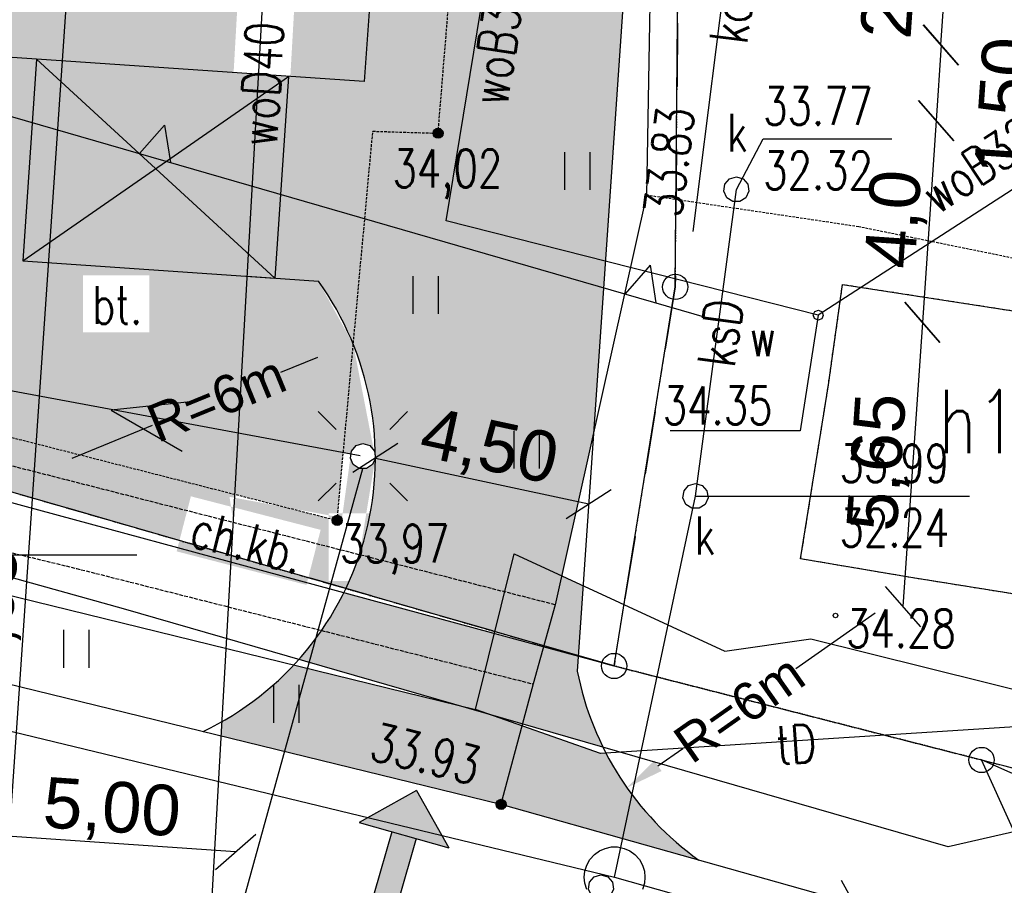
# Model space of a CAD drawing. Header units: millimetres. Extents: x 1427 to 82594, y 2364 to 16149.
# Tile 38 of 58: x 25422 to 25811, y 13238 to 13580. Entities that reach past the tile are written whole.
import ezdxf
from ezdxf.enums import TextEntityAlignment as Align

# ---------------------------------------------------------------- set-up
doc = ezdxf.new("R2010")
doc.units = ezdxf.units.MM
for name, pattern in [('2', [1, 0.5, -0.5]), ('423', [2, 1.5, -0.5]), ('424', [1.5, 1, -0.5]), ('901', [0])]:
    doc.linetypes.add(name, pattern=pattern)
for name, color, linetype in [('202-punkt_graniczny', 7, 'Continuous'), ('218-kontur_uzytku_gruntowego', 7, 'Continuous'), ('219-dzialka_ewidencyjna', 7, 'Continuous'), ('312-budynek_ewidencyjny', 7, 'Continuous'), ('312-oznaczenie_budynku_ewidency', 7, 'Continuous'), ('chodnik', 7, 'Continuous'), ('chodnik-Atr17', 7, 'Continuous'), ('inne', 7, 'Continuous'), ('komora_podziemna', 7, 'Continuous'), ('kraweznik', 7, 'Continuous'), ('latarnia', 7, 'Continuous'), ('obszar_utwardzony', 7, 'Continuous'), ('obszar_utwardzony-Atr17', 7, 'Continuous'), ('ogrodzenie_trwale', 7, 'Continuous'), ('opisy', 7, 'Continuous'), ('pikieta_sztuczna', 7, 'Continuous'), ('pikieta_sztuczna-Atr2', 7, 'Continuous'), ('przewod_elektroenergetyczny_nis', 7, 'Continuous'), ('przewod_elektroenergetyczny_pod', 7, 'Continuous'), ('przewod_kanalizacyjny', 7, 'Continuous'), ('przewod_kanalizacyjny-Atr1', 7, 'Continuous'), ('przewod_telekomunikacyjny_podzi', 7, 'Continuous'), ('przewod_wodociagowy', 7, 'Continuous'), ('przewod_wodociagowy-Atr1', 7, 'Continuous'), ('rzedna-Atr2', 7, 'Continuous'), ('rzedna-Atr3', 7, 'Continuous'), ('trawnik', 7, 'Continuous'), ('wlaz_do_komory_lub_kanalu_-_okr', 7, 'Continuous'), ('zasuwa_lub_zawor-Atr17', 7, 'Continuous')]:
    doc.layers.add(name, color=color, linetype=linetype)
doc.styles.get("Standard").update_dxf_attribs({"font": 'arial.ttf'})
doc.styles.add('STYL_ARIAL', font='simplex', dxfattribs={"width": 0.75, "oblique": 0.1})
doc.dimstyles.new('ISO-25', dxfattribs={"dimtxt": 2.5, "dimasz": 2.5, "dimexe": 1.25, "dimexo": 0.625, "dimtad": 1, "dimtxsty": 'Standard', "dimcen": 2.5, "dimadec": 0, "dimazin": 0, "dimtfac": 1, "dimtmove": 0, "dimatfit": 3, "dimfxl": 1, "dimarcsym": 0})

# ---------------------------------------------------------------- blocks, each defined once
blk = doc.blocks.new('202')
at = {"color": 0}
blk.add_circle((0, 0), 0.25, dxfattribs=at)
blk = doc.blocks.new('US22')
at = {"color": 7}
blk.add_polyline3d([(0, 0.25, 0), (0.1352, 0.2103, 0), (0.2274, 0.1039, 0), (0.2475, -0.0356, 0), (0.1889, -0.1637, 0), (0.0704, -0.2399, 0), (-0.0704, -0.2399, 0), (-0.1889, -0.1637, 0), (-0.2475, -0.0356, 0), (-0.2274, 0.1039, 0), (-0.1352, 0.2103, 0), (0, 0.25, 0)], dxfattribs=at)
blk = doc.blocks.new('SM01')
at = {"color": 7}
for points in [[(-0.53, 0.531, 0), (-0.883, 0.884, 0)], [(0.531, 0.531, 0), (0.884, 0.884, 0)], [(0, 0.25, 0), (0.1352, 0.2103, 0), (0.2274, 0.1039, 0), (0.2475, -0.0356, 0), (0.1889, -0.1637, 0), (0.0704, -0.2399, 0), (-0.0704, -0.2399, 0), (-0.1889, -0.1637, 0), (-0.2475, -0.0356, 0), (-0.2274, 0.1039, 0), (-0.1352, 0.2103, 0), (0, 0.25, 0)], [(-0.53, -0.53, 0), (-0.883, -0.883, 0)], [(0.531, -0.53, 0), (0.884, -0.883, 0)]]:
    blk.add_polyline3d(points, dxfattribs=at)
blk = doc.blocks.new('PW01')
at = {"color": 7}
blk.add_polyline3d([(0.045, 0, 0), (0.0318, -0.0318, 0), (0, -0.045, 0), (-0.0318, -0.0318, 0), (-0.045, 0, 0), (-0.0318, 0.0318, 0), (0, 0.045, 0), (0.0318, 0.0318, 0), (0.045, 0, 0)], dxfattribs=at)
blk = doc.blocks.new('801')
at = {"color": 0}
for radius in [0.1, 0.09, 0.08, 0.07, 0.06, 0.05, 0.04, 0.03, 0.02, 0.01]:
    blk.add_circle((0, 0), radius, dxfattribs=at)
blk = doc.blocks.new('TU04')
at = {"color": 7}
for points in [[(0, 0, 0), (0, 0.75, 0)], [(0.5, 0, 0), (0.5, 0.75, 0)]]:
    blk.add_polyline3d(points, dxfattribs=at)
blk = doc.blocks.new('_Oblique')
at = {"color": 0, "linetype": 'ByBlock', "lineweight": -2}
blk.add_line((-0.5, -0.5), (0.5, 0.5), dxfattribs=at)
blk = doc.blocks.new('*D31')
at = {"color": 0, "lineweight": -2, "transparency": 16777216}
blk.add_line((25507.19, 13251.14), (25407.43, 13257.95), dxfattribs=at)
at = {"layer": 'Defpoints', "color": 0, "transparency": 16777216}
for p in [(25422.94, 13484.98), (25522.7, 13478.17), (25407.43, 13257.95)]:
    blk.add_point(p, dxfattribs=at)
at = {"color": 0, "lineweight": -2, "transparency": 16777216, "xscale": 15, "yscale": 15, "zscale": 15}
for p, rotation in [((25407.43, 13257.95), 176.0915591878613), ((25507.19, 13251.14), 356.0915591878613)]:
    blk.add_blockref('_Oblique', p, dxfattribs=dict(at, rotation=rotation))
at = {"color": 0, "transparency": 16777216, "insert": (25458.17, 13267.16), "char_height": 20, "attachment_point": 5, "rotation": 356.0916}
blk.add_mtext('5,00', dxfattribs=at)
blk = doc.blocks.new('*D43')
at = {"color": 0, "lineweight": -2, "transparency": 16777216}
blk.add_line((25501.29, 13164.75), (25350.04, 13175.09), dxfattribs=at)
at = {"layer": 'Defpoints', "color": 0, "transparency": 16777216}
for p in [(25381.82, 13640.14), (25533.06, 13629.81), (25350.04, 13175.09)]:
    blk.add_point(p, dxfattribs=at)
at = {"color": 0, "lineweight": -2, "transparency": 16777216, "xscale": 15, "yscale": 15, "zscale": 15}
for p, rotation in [((25350.04, 13175.09), 176.0915266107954), ((25501.29, 13164.75), 356.0915266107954)]:
    blk.add_blockref('_Oblique', p, dxfattribs=dict(at, rotation=rotation))
at = {"color": 0, "transparency": 16777216, "insert": (25426.53, 13182.53), "char_height": 20, "attachment_point": 5, "rotation": 356.0915}
blk.add_mtext('7,17', dxfattribs=at)
blk = doc.blocks.new('*D44')
at = {"color": 0, "lineweight": -2, "transparency": 16777216}
for p, q in [((25539.63, 13446.77), (25524.93, 13440.75)), ((25442.47, 13406.95), (25474.28, 13419.99))]:
    blk.add_line(p, q, dxfattribs=at)
at = {"color": 0, "transparency": 16777216}
blk.add_solid([(25538.68, 13449.08), (25540.57, 13444.46), (25553.51, 13452.46)], dxfattribs=at)
at = {"layer": 'Defpoints', "color": 0, "transparency": 16777216}
for p in [(25553.51, 13452.46), (25442.47, 13406.95)]:
    blk.add_point(p, dxfattribs=at)
at = {"color": 0, "transparency": 16777216, "insert": (25499.61, 13430.37), "char_height": 15, "attachment_point": 5, "rotation": 22.2834}
blk.add_mtext('R=6m', dxfattribs=at)
blk = doc.blocks.new('*D45')
at = {"color": 0, "lineweight": -2, "transparency": 16777216}
for p, q in [((25760.18, 13345.53), (25728.86, 13323.52)), ((25674.28, 13285.15), (25684.08, 13292.04))]:
    blk.add_line(p, q, dxfattribs=at)
at = {"color": 0, "transparency": 16777216}
blk.add_solid([(25672.84, 13287.2), (25675.72, 13283.11), (25662.01, 13276.53)], dxfattribs=at)
at = {"layer": 'Defpoints', "color": 0, "transparency": 16777216}
for p in [(25760.18, 13345.53), (25662.01, 13276.53)]:
    blk.add_point(p, dxfattribs=at)
at = {"color": 0, "transparency": 16777216, "insert": (25706.47, 13307.78), "char_height": 15, "attachment_point": 5, "rotation": 35.104}
blk.add_mtext('R=6m', dxfattribs=at)
blk = doc.blocks.new('*D46')
at = {"color": 0, "lineweight": -2, "transparency": 16777216}
blk.add_line((25562.47, 13406.95), (25646.91, 13388.8), dxfattribs=at)
at = {"layer": 'Defpoints', "color": 0, "transparency": 16777216}
for p in [(25562.47, 13406.95), (25646.91, 13388.8), (25646.91, 13388.8)]:
    blk.add_point(p, dxfattribs=at)
at = {"color": 0, "lineweight": -2, "transparency": 16777216, "xscale": 15, "yscale": 15, "zscale": 15}
for p, rotation in [((25562.47, 13406.95), 167.8661323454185), ((25646.91, 13388.8), 347.8661323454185)]:
    blk.add_blockref('_Oblique', p, dxfattribs=dict(at, rotation=rotation))
at = {"color": 0, "transparency": 16777216, "insert": (25607.34, 13410.24), "char_height": 20, "attachment_point": 5, "rotation": 347.8661}
blk.add_mtext('4,50', dxfattribs=at)
blk = doc.blocks.new('*D65')
at = {"color": 0, "lineweight": -2, "transparency": 16777216}
blk.add_line((25788.97, 13612.25), (25786.11, 13570.42), dxfattribs=at)
at = {"layer": 'Defpoints', "color": 0, "transparency": 16777216}
for p in [(25533.06, 13629.74), (25530.2, 13587.91), (25786.11, 13570.42)]:
    blk.add_point(p, dxfattribs=at)
at = {"color": 0, "lineweight": -2, "transparency": 16777216, "xscale": 15, "yscale": 15, "zscale": 15}
for p, rotation in [((25788.97, 13612.25), 86.09088705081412), ((25786.11, 13570.42), 266.0908870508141)]:
    blk.add_blockref('_Oblique', p, dxfattribs=dict(at, rotation=rotation))
at = {"color": 0, "transparency": 16777216, "insert": (25767.94, 13600.06), "char_height": 20, "attachment_point": 5, "rotation": 86.0909}
blk.add_mtext('2,10', dxfattribs=at)
blk = doc.blocks.new('*D66')
at = {"color": 0, "lineweight": -2, "transparency": 16777216}
blk.add_line((25786.41, 13570.41), (25784.36, 13540.48), dxfattribs=at)
at = {"layer": 'Defpoints', "color": 0, "transparency": 16777216}
for p in [(25530.2, 13587.91), (25528.16, 13557.98), (25784.36, 13540.48)]:
    blk.add_point(p, dxfattribs=at)
at = {"color": 0, "lineweight": -2, "transparency": 16777216, "xscale": 15, "yscale": 15, "zscale": 15}
for p, rotation in [((25786.41, 13570.41), 86.09155918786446), ((25784.36, 13540.48), 266.0915591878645)]:
    blk.add_blockref('_Oblique', p, dxfattribs=dict(at, rotation=rotation))
at = {"color": 0, "transparency": 16777216, "insert": (25812.97, 13546.16), "char_height": 20, "attachment_point": 5, "rotation": 86.0916}
blk.add_mtext('1,50', dxfattribs=at)
blk = doc.blocks.new('*D67')
at = {"color": 0, "lineweight": -2, "transparency": 16777216}
blk.add_line((25784.36, 13540.48), (25778.91, 13460.66), dxfattribs=at)
at = {"layer": 'Defpoints', "color": 0, "transparency": 16777216}
for p in [(25528.16, 13557.98), (25522.7, 13478.17), (25778.91, 13460.66)]:
    blk.add_point(p, dxfattribs=at)
at = {"color": 0, "lineweight": -2, "transparency": 16777216, "xscale": 15, "yscale": 15, "zscale": 15}
for p, rotation in [((25784.36, 13540.48), 86.09194854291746), ((25778.91, 13460.66), 266.0919485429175)]:
    blk.add_blockref('_Oblique', p, dxfattribs=dict(at, rotation=rotation))
at = {"color": 0, "transparency": 16777216, "insert": (25769.02, 13501.43), "char_height": 20, "attachment_point": 5, "rotation": 86.0919}
blk.add_mtext('4,0', dxfattribs=at)
blk = doc.blocks.new('*D68')
at = {"color": 0, "lineweight": -2, "transparency": 16777216}
blk.add_line((25778.91, 13460.66), (25771.23, 13348.17), dxfattribs=at)
at = {"layer": 'Defpoints', "color": 0, "transparency": 16777216}
for p in [(25522.7, 13478.17), (25515.02, 13365.67), (25771.23, 13348.17)]:
    blk.add_point(p, dxfattribs=at)
at = {"color": 0, "lineweight": -2, "transparency": 16777216, "xscale": 15, "yscale": 15, "zscale": 15}
for p, rotation in [((25778.91, 13460.66), 86.09194854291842), ((25771.23, 13348.17), 266.0919485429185)]:
    blk.add_blockref('_Oblique', p, dxfattribs=dict(at, rotation=rotation))
at = {"color": 0, "transparency": 16777216, "insert": (25762.45, 13405.28), "char_height": 20, "attachment_point": 5, "rotation": 86.0919}
blk.add_mtext('5,65', dxfattribs=at)
blk = doc.blocks.new('*D72')
at = {"color": 0, "lineweight": -2, "transparency": 16777216}
blk.add_line((25718.48, 13111.32), (25752.06, 13230.51), dxfattribs=at)
at = {"layer": 'Defpoints', "color": 0, "transparency": 16777216}
for p in [(25752.06, 13230.51), (25752.06, 13230.51), (25718.48, 13111.32)]:
    blk.add_point(p, dxfattribs=at)
at = {"color": 0, "lineweight": -2, "transparency": 16777216, "xscale": 15, "yscale": 15, "zscale": 15}
for p, rotation in [((25752.06, 13230.51), 74.26673900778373), ((25718.48, 13111.32), 254.2667390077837)]:
    blk.add_blockref('_Oblique', p, dxfattribs=dict(at, rotation=rotation))
at = {"color": 0, "transparency": 16777216, "insert": (25748.69, 13167.79), "char_height": 20, "attachment_point": 5, "rotation": 74.2667}
blk.add_mtext('6,0', dxfattribs=at)
blk = doc.blocks.new('*D104')
at = {"color": 0, "lineweight": -2, "transparency": 16777216}
blk.add_line((25402.57, 13036.15), (25443.55, 13635.92), dxfattribs=at)
at = {"layer": 'Defpoints', "color": 0, "transparency": 16777216}
for p in [(25443.55, 13635.92), (25443.55, 13635.92), (25402.57, 13036.15)]:
    blk.add_point(p, dxfattribs=at)
at = {"color": 0, "lineweight": -2, "transparency": 16777216, "xscale": 15, "yscale": 15, "zscale": 15}
for p, rotation in [((25443.55, 13635.92), 86.09151668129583), ((25402.57, 13036.15), 266.0915166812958)]:
    blk.add_blockref('_Oblique', p, dxfattribs=dict(at, rotation=rotation))
at = {"color": 0, "transparency": 16777216, "insert": (25410.45, 13336.9), "char_height": 20, "attachment_point": 5, "rotation": 86.0915}
blk.add_mtext('30,05', dxfattribs=at)

msp = doc.modelspace()

# ---------------------------------------------------------------- hatches: boundary and pattern name
at = {"transparency": 33554585}
h = msp.add_hatch(color=1, dxfattribs=at)
h.set_gradient(color1=(199, 200, 202), color2=(199, 200, 202))
h.paths.add_polyline_path([(24992.205, 13594.598), (25009.869, 13593.391), (25016.381, 13611.873), (25016.563, 13611.285), (25016.944, 13622.978), (24994.25, 13624.529), (24996.926, 13663.691), (24978.782, 13668.879), (24943.32, 13671.302), (24934.133, 13536.838), (24987.28, 13522.504)])
h.paths.add_polyline_path([(24950.872, 13618.169), (24970.164, 13635.67), (24987.665, 13616.377)], flags=16)
h.paths.add_polyline_path([(25145.694, 13614.182), (25016.944, 13622.978), (25016.563, 13611.285), (25022.367, 13592.537), (25137.725, 13584.656)])
h.paths.add_polyline_path([(25239.954, 13593.641), (25176.022, 13612.11), (25145.694, 13614.182), (25137.725, 13584.656), (25230.224, 13578.336)])
edge = h.paths.add_edge_path(flags=0)
edge.add_arc((25152.687, 13610.693), 0.2, 0, 360)
edge = h.paths.add_edge_path(flags=0)
edge.add_arc((25152.687, 13610.693), 0.6, 0, 360)
edge = h.paths.add_edge_path(flags=0)
edge.add_arc((25152.687, 13610.693), 1, 0, 360)
edge = h.paths.add_edge_path(flags=16)
edge.add_arc((25152.687, 13610.693), 1.4, 0, 360)
edge = h.paths.add_edge_path(flags=16)
edge.add_arc((25152.687, 13610.693), 1.8, 0, 360)
h.paths.add_polyline_path([(25248.545, 13607.155), (25191.53, 13611.05), (25193.177, 13607.154), (25239.954, 13593.641)])
h.paths.add_polyline_path([(25239.954, 13593.641), (25230.224, 13578.336), (25305.077, 13573.222), (25297.325, 13459.767), (25307.472, 13454.132), (25350.519, 13446.121), (25358.263, 13559.465)])
h.paths.add_polyline_path([(25378.954, 13598.245), (25378.954, 13598.245), (25289.164, 13604.38), (25248.545, 13607.155), (25239.954, 13593.641), (25277.059, 13582.922), (25283.12, 13581.172), (25289.248, 13579.401), (25358.263, 13559.465), (25358.951, 13569.542), (25516.318, 13558.79), (25518.018, 13588.744)])
h.paths.add_polyline_path([(25583.64, 13929.858), (25553.949, 13935.484), (25533.065, 13629.807), (25530.202, 13587.912), (25518.018, 13588.744), (25516.318, 13558.79), (25558.093, 13555.936)])
h.paths.add_polyline_path([(25585.669, 13959.566), (25581.218, 13975.19), (25574.55, 13974.342), (25555.55, 13959.483), (25555.18, 13954.053), (25555.218, 13954.05), (25553.982, 13935.962), (25553.949, 13935.484), (25583.64, 13929.858)])
h.paths.add_polyline_path([(25589.514, 14015.84), (25569.238, 14017.236), (25577.91, 13986.799), (25578.933, 13987.911), (25583.277, 13990.261), (25587.818, 13991.018)])
h.paths.add_polyline_path([(25569.238, 14017.236), (25511.762, 14021.195), (25493.446, 13992.385), (25557.494, 13987.974), (25557.023, 13981.073), (25566.747, 13981.073), (25573.582, 13979.476), (25573.605, 13979.755), (25575.589, 13984.277), (25577.91, 13986.799)])
h.paths.add_polyline_path([(25511.762, 14021.195), (25451.871, 14025.319), (25456.43, 14093.471), (25426.784, 14097.697), (25417.544, 13963.532), (25444.158, 13961.699), (25447.474, 13961.471), (25449.81, 13995.39), (25493.446, 13992.385)])
h.paths.add_polyline_path([(25458.679, 14016.082), (25439.091, 13998.911), (25421.921, 14018.498)], flags=16)
h.paths.add_polyline_path([(25457.333, 14104.637), (25356.687, 14116.333), (25335.787, 14120.473), (25337.457, 14115.301), (25457.367, 14105.13)])
h.paths.add_polyline_path([(25449.408, 14124.902), (25357.301, 14137.399), (25356.687, 14116.333), (25457.333, 14104.637), (25457.363, 14105.071)])
h.paths.add_polyline_path([(25543.19, 14112.178), (25449.408, 14124.902), (25457.329, 14105.156), (25457.367, 14105.13), (25541.403, 14099.012)])
h.paths.add_polyline_path([(25236.485, 14123.516), (25251.674, 14121.456), (25232.223, 14154.369), (25036.778, 14180.887), (25035.976, 14154.2), (25061.571, 14148.4), (25206.691, 14127.559), (25205.881, 14115.699), (25235.492, 14108.988)])
edge = h.paths.add_edge_path()
edge.add_arc((25229.827, 14090.293), 2, 175.49826, 265.26124, ccw=False)
edge.add_line((25227.833, 14090.449), (25204.282, 14092.304))
edge.add_line((25204.282, 14092.304), (25201.012, 14044.427))
edge.add_line((25201.012, 14044.427), (25229.468, 14052.009))
edge.add_line((25229.468, 14052.009), (25226.667, 14052.173))
edge.add_line((25226.667, 14052.173), (25229.662, 14088.299))
h.paths.add_polyline_path([(25231.591, 14051.884), (25229.468, 14052.009), (25201.012, 14044.427), (25199.334, 14019.863), (25229.264, 14017.818)])
h.paths.add_polyline_path([(25357.301, 14137.399), (25232.223, 14154.369), (25251.674, 14121.456), (25456.577, 14093.655), (25457.333, 14104.637), (25356.687, 14116.333)])
edge = h.paths.add_edge_path(flags=0)
edge.add_arc((25335.787, 14120.473), 0.2, 0, 360)
edge = h.paths.add_edge_path(flags=0)
edge.add_arc((25335.787, 14120.473), 0.6, 0, 360)
edge = h.paths.add_edge_path(flags=0)
edge.add_arc((25335.787, 14120.473), 1, 0, 360)
edge = h.paths.add_edge_path(flags=16)
edge.add_arc((25335.787, 14120.473), 1.4, 0, 360)
edge = h.paths.add_edge_path(flags=16)
edge.add_arc((25335.787, 14120.473), 1.8, 0, 360)
h.paths.add_polyline_path([(25036.778, 14180.887), (24951.629, 14192.44), (24950.997, 14176.767), (24985.347, 14165.673), (25035.976, 14154.2)])
h.paths.add_polyline_path([(24939.233, 14165.969), (24950.496, 14164.352), (24950.997, 14176.767), (24907.975, 14190.662), (24905.286, 14170.844), (24909.455, 14170.246), (24907.366, 14139.669), (24909.247, 14115.533), (24935.645, 14113.454)])
h.paths.add_polyline_path([(24935.645, 14113.454), (24909.247, 14115.533), (24905.729, 14115.716), (24903.989, 14090.25), (24933.925, 14088.282)])
h.paths.add_polyline_path([(24856.547, 14207.273), (24856.947, 14211.273), (24855.284, 14211.395), (24850.843, 14178.663), (24904.932, 14170.895), (24903.273, 14192.181)])
h.paths.add_polyline_path([(24889.686, 14241.819), (24860.831, 14245.734), (24856.991, 14211.659), (24885.275, 14209.307)])
h.paths.add_polyline_path([(24933.694, 14084.9), (24915.851, 14069.258), (24903.517, 14083.329), (24900.575, 14040.275), (24930.505, 14038.23)])
h.paths.add_polyline_path([(24950.997, 14176.767), (24950.496, 14164.352), (25035.913, 14152.085), (25035.976, 14154.2), (24985.347, 14165.673)])
h.paths.add_polyline_path([(24951.629, 14192.44), (24909, 14198.223), (24907.975, 14190.662), (24950.997, 14176.767)])
h.paths.add_polyline_path([(24974.185, 13521.169), (25028.649, 13521.169), (25028.649, 13547.955), (24974.185, 13547.955)])
h.paths.add_polyline_path([(25146.849, 13567.617), (25152.712, 13589.339), (25130.989, 13595.202), (25125.126, 13573.479)])
h.paths.add_polyline_path([(25157.563, 13599.951), (25210.956, 13599.951), (25210.956, 13626.737), (25157.563, 13626.737)])
h.paths.add_polyline_path([(25340.503, 13438.267), (25391.211, 13424.668), (25397.039, 13446.4), (25346.331, 13459.999)])
h.paths.add_polyline_path([(25280.955, 13453.333), (25331.663, 13439.734), (25337.491, 13461.466), (25286.783, 13475.065)])
h.paths.add_polyline_path([(25331.684, 13538.405), (25426.922, 13538.405), (25426.922, 13584.12), (25331.684, 13584.12)])
h.paths.add_polyline_path([(25547.737, 13727.565), (25573.987, 13727.565), (25573.987, 13750.065), (25547.737, 13750.065)], flags=16)
h.paths.add_polyline_path([(25527.014, 13526.021), (25530.354, 13584.855), (25507.89, 13586.13), (25504.55, 13527.296)])
h.paths.add_polyline_path([(25513.537, 13983.317), (25565.501, 13983.317), (25565.501, 14005.817), (25513.537, 14005.817)], flags=17)
h.paths.add_polyline_path([(25434.553, 14022.422), (25460.705, 14020.15), (25462.652, 14042.566), (25436.501, 14044.838)], flags=16)
h.paths.add_polyline_path([(25441.621, 13956.543), (25494.233, 13963.24), (25491.392, 13985.56), (25438.78, 13978.863)])
h.paths.add_polyline_path([(25195.744, 14193.221), (25225.724, 14142.489), (25245.095, 14153.936), (25215.114, 14204.668)])
h.paths.add_polyline_path([(25101.327, 14126.51), (25158.798, 14113.485), (25163.771, 14135.429), (25106.3, 14148.453)], flags=17)
h.paths.add_polyline_path([(25168.399, 14068.007), (25222.327, 14068.007), (25222.327, 14094.793), (25168.399, 14094.793)])
h.paths.add_polyline_path([(25221.754, 14051.767), (25269.907, 14064.549), (25264.134, 14086.296), (25215.981, 14073.513)])
h.paths.add_polyline_path([(25217.637, 14021.717), (25270.137, 14021.717), (25270.137, 14044.217), (25217.637, 14044.217)])
h.paths.add_polyline_path([(25291.881, 14120.561), (25344.202, 14120.561), (25343.114, 14139.324), (25291.881, 14147.347)], flags=16)
h.paths.add_polyline_path([(25255.783, 14119.961), (25281.134, 14077.072), (25300.504, 14088.521), (25275.152, 14131.41)])
h.paths.add_polyline_path([(24854.061, 14165.205), (24892.99, 14165.205), (24892.99, 14195.205), (24854.061, 14195.205)])
h.paths.add_polyline_path([(24840.353, 14212.929), (24883.567, 14212.929), (24883.567, 14239.715), (24840.353, 14239.715)])
h.paths.add_polyline_path([(24903.915, 14067.726), (24930.067, 14065.454), (24932.014, 14087.87), (24905.863, 14090.142)])
h = msp.add_hatch(color=1, dxfattribs=at)
h.set_gradient(color1=(248, 246, 176), color2=(248, 246, 176))
h.paths.add_polyline_path([(25684.881, 13944.612), (25587.564, 13951.261), (25585.669, 13959.566), (25558.093, 13555.936), (25528.158, 13557.981), (25522.705, 13478.167), (25539.908, 13476.992, -0.2415328), (25556.194, 13368.664), (25613.626, 13353.992), (25617.347, 13369.073), (25636.146, 13360.372), (25648.86, 13417.389)])
h.paths.add_polyline_path([(25587.487, 13535.493, -1), (25587.087, 13535.493, -1)], flags=0)
h.paths.add_polyline_path([(25587.887, 13535.493, -1), (25586.687, 13535.493, -1)], flags=0)
h.paths.add_polyline_path([(25588.287, 13535.493, -1), (25586.287, 13535.493, -1)], flags=0)
h.paths.add_polyline_path([(25588.687, 13535.493, -1), (25585.887, 13535.493, -1)], flags=0)
h.paths.add_polyline_path([(25589.087, 13535.493, -1), (25585.487, 13535.493, -1)], flags=16)
h.paths.add_polyline_path([(25675.287, 13828.087, -1), (25676.687, 13828.087, -1)], flags=16)
h.paths.add_polyline_path([(25653.694, 13290.211), (25651.547, 13290.073), (25620.425, 13301.034), (25612.584, 13271.877, -0.4391826), (25614.132, 13269.371), (25660.387, 13256.34), (25664.067, 13273.685, -0.0407172)])
h.paths.add_polyline_path([(25620.425, 13301.034), (25608.925, 13305.085), (25592.205, 13309.911), (25530.225, 13325.11, -0.075959), (25501.779, 13302.637), (25501.458, 13296.972), (25610.265, 13270.393, -0.3988991), (25612.584, 13271.877)])
h.paths.add_polyline_path([(25541.182, 13338.724, -0.0304506), (25532.163, 13327.239), (25592.205, 13309.911), (25602.147, 13307.473), (25605.823, 13322.37)])
h.paths.add_polyline_path([(25549.981, 13353.656, -0.0361564), (25541.182, 13338.724), (25605.823, 13322.37), (25609.559, 13337.513)])
h.paths.add_polyline_path([(25613.626, 13353.992), (25556.194, 13368.664, -0.0299825), (25550.798, 13355.337), (25609.755, 13338.305)])
h.paths.add_polyline_path([(25633.587, 13348.893), (25613.626, 13353.992), (25609.755, 13338.305), (25629.087, 13332.721)])
h.paths.add_polyline_path([(25636.146, 13360.372), (25617.347, 13369.073), (25613.626, 13353.992), (25633.587, 13348.893)])
h.paths.add_polyline_path([(25644.694, 13356.415), (25636.146, 13360.372), (25633.587, 13348.893), (25629.087, 13332.721), (25642.805, 13328.758)])
h.paths.add_polyline_path([(25642.386, 13322.629), (25642.788, 13328.509), (25628.958, 13332.256), (25624.867, 13317.553), (25620.608, 13301.713), (25652.536, 13292.499, -0.06653)])
h.paths.add_polyline_path([(25628.958, 13332.256), (25609.559, 13337.513), (25605.823, 13322.37), (25624.867, 13317.553)])
h.paths.add_polyline_path([(25624.867, 13317.553), (25605.823, 13322.37), (25602.147, 13307.473), (25608.925, 13305.085), (25620.608, 13301.713)])
h.paths.add_polyline_path([(25547.737, 13727.565), (25573.987, 13727.565), (25573.987, 13750.065), (25547.737, 13750.065)], flags=25)
h.paths.add_polyline_path([(25624.165, 13633.715), (25662.558, 13633.715), (25662.558, 13660.501), (25624.165, 13660.501)], flags=24)
h.paths.add_polyline_path([(25564.829, 13506.757), (25618.757, 13506.757), (25618.757, 13533.543), (25564.829, 13533.543)], flags=24)
h.paths.add_polyline_path([(25543.995, 13358.277), (25597.923, 13358.277), (25597.923, 13385.063), (25543.995, 13385.063)], flags=25)
h.paths.add_polyline_path([(25656.373, 13728.96), (25707.477, 13716.935), (25712.631, 13738.837), (25661.527, 13750.862)], flags=9)
h.paths.add_polyline_path([(25602.575, 13767.978), (25605.137, 13709.105), (25627.615, 13710.083), (25625.053, 13768.956)], flags=24)
h.paths.add_polyline_path([(25617.263, 13541.567), (25625.937, 13599.854), (25603.682, 13603.166), (25595.008, 13544.879)], flags=24)
h.paths.add_polyline_path([(25651.484, 13706.213), (25705.717, 13693.451), (25710.871, 13715.353), (25656.637, 13728.114)], flags=9)
h.paths.add_polyline_path([(25555.111, 13285.576), (25606.1, 13273.072), (25611.459, 13294.925), (25560.469, 13307.428)], flags=24)
at = {"transparency": 33554483}
h = msp.add_hatch(color=6, dxfattribs=at)
h.set_gradient(color1=(34, 186, 247), color2=(34, 186, 247))
h.paths.add_polyline_path([(25475.548, 13521.482), (25428.39, 13564.797), (25422.937, 13484.983)], flags=17)
h.paths.add_polyline_path([(25515.785, 13549.398), (25516.318, 13558.79), (25428.39, 13564.797), (25475.548, 13521.482)], flags=16)
h.paths.add_polyline_path([(25428.39, 13564.797), (25422.937, 13484.983), (25528.158, 13557.981)])
h.paths.add_polyline_path([(25527.014, 13526.021), (25530.354, 13584.855), (25507.89, 13586.13), (25504.55, 13527.296)], flags=9)
at = {"transparency": 33554585}
h = msp.add_hatch(color=1, dxfattribs=at)
h.set_gradient(color1=(88, 186, 72), color2=(88, 186, 72))
h.paths.add_polyline_path([(25428.39, 13564.797), (25358.951, 13569.542), (25350.519, 13446.121), (25508.257, 13416.763), (25511.785, 13478.913), (25422.937, 13484.983)])
h.paths.add_polyline_path([(25553.721, 13451.928), (25539.908, 13476.992), (25511.785, 13478.913), (25508.257, 13416.763), (25549.782, 13409.035)])
edge = h.paths.add_edge_path()
edge.add_line((25508.257, 13416.763), (25506.886, 13392.602))
edge.add_line((25506.886, 13392.602), (25545.389, 13382.787))
edge.add_arc((25547.327, 13382.293), 2, 84.75392, 165.69909, ccw=False)
edge.add_line((25547.51, 13384.284), (25549.782, 13409.035))
edge.add_line((25549.782, 13409.035), (25508.257, 13416.763))
h.paths.add_polyline_path([(25350.519, 13446.121), (25349.584, 13432.435), (25378.618, 13425.291), (25378.731, 13425.563), (25379.367, 13425.827), (25380.003, 13425.563), (25380.289, 13424.873), (25506.886, 13392.602), (25508.257, 13416.763)])
h.paths.add_polyline_path([(25506.251, 13381.423), (25506.886, 13392.602), (25418.147, 13415.222), (25418.147, 13403.931)])
h.paths.add_polyline_path([(25418.147, 13403.931), (25418.147, 13393.656), (25505.513, 13368.418), (25506.251, 13381.423)])
h.paths.add_polyline_path([(25380.249, 13424.883), (25380.003, 13424.291), (25379.14, 13423.932), (25376.807, 13414.493), (25418.147, 13403.931), (25418.147, 13415.222)], flags=17)
h.paths.add_polyline_path([(25376.807, 13414.493), (25374.634, 13406.226), (25418.147, 13393.656), (25418.147, 13403.931)], flags=17)
h.paths.add_polyline_path([(25556.194, 13368.664), (25562.467, 13406.955), (25561.295, 13404.393), (25558.925, 13402.869), (25556.109, 13402.869), (25553.739, 13404.393), (25552.567, 13406.955), (25549.284, 13383.325), (25504.755, 13391.613), (25506.251, 13381.423)])
edge = h.paths.add_edge_path(flags=0)
edge.add_arc((25547.327, 13382.293), 0.2, 0, 360)
edge = h.paths.add_edge_path(flags=0)
edge.add_arc((25547.327, 13382.293), 0.4, 0, 360)
edge = h.paths.add_edge_path(flags=0)
edge.add_arc((25547.327, 13382.293), 0.6, 0, 360)
edge = h.paths.add_edge_path(flags=0)
edge.add_arc((25547.327, 13382.293), 0.8, 0, 360)
edge = h.paths.add_edge_path(flags=0)
edge.add_arc((25547.327, 13382.293), 1, 0, 360)
edge = h.paths.add_edge_path(flags=0)
edge.add_arc((25547.327, 13382.293), 1.2, 0, 360)
edge = h.paths.add_edge_path(flags=0)
edge.add_arc((25547.327, 13382.293), 1.4, 0, 360)
edge = h.paths.add_edge_path(flags=0)
edge.add_arc((25547.327, 13382.293), 1.6, 0, 360)
edge = h.paths.add_edge_path(flags=0)
edge.add_arc((25547.327, 13382.293), 1.8, 0, 360)
edge = h.paths.add_edge_path(flags=16)
edge.add_arc((25547.327, 13382.293), 2, 0, 360)
h.paths.add_polyline_path([(25550.69, 13355.368), (25556.194, 13368.664), (25506.251, 13381.423), (25505.513, 13368.418)])
h.paths.add_polyline_path([(25446.715, 13456.767), (25472.965, 13456.767), (25472.965, 13479.267), (25446.715, 13479.267)], flags=16)
h.paths.add_polyline_path([(25340.503, 13438.267), (25391.211, 13424.668), (25397.039, 13446.4), (25346.331, 13459.999)])
h.paths.add_polyline_path([(25331.684, 13538.405), (25426.922, 13538.405), (25426.922, 13584.12), (25331.684, 13584.12)])
h.paths.add_polyline_path([(25367.499, 13512.323), (25393.928, 13512.323), (25393.928, 13542.323), (25367.499, 13542.323)], flags=16)
h.paths.add_polyline_path([(25483.837, 13370.027), (25535.186, 13356.757), (25540.815, 13378.541), (25489.467, 13391.811)])
h.paths.add_polyline_path([(25543.995, 13358.277), (25597.923, 13358.277), (25597.923, 13385.063), (25543.995, 13385.063)])
h = msp.add_hatch(color=6, dxfattribs=at)
h.set_gradient(color1=(34, 186, 247), color2=(34, 186, 247))
h.paths.add_polyline_path([(25422.937, 13484.983), (25528.158, 13557.981), (25428.39, 13564.797)])
h.paths.add_polyline_path([(25528.158, 13557.981), (25422.937, 13484.983), (25511.785, 13478.913), (25522.705, 13478.167)])
h = msp.add_hatch(color=1, dxfattribs=at)
h.set_gradient(color1=(88, 186, 72), color2=(88, 186, 72))
h.paths.add_polyline_path([(25553.721, 13451.928), (25549.782, 13409.035), (25552.786, 13408.476), (25552.969, 13409.745), (25554.813, 13411.873), (25557.517, 13412.667), (25560.221, 13411.873), (25561.884, 13409.954)])
msp.add_hatch(color=242).paths.add_polyline_path([(25578.793, 13275.423), (25556.042, 13262.74), (25591.477, 13252.672)])
h = msp.add_hatch(color=1, dxfattribs=at)
h.set_gradient(color1=(248, 246, 176), color2=(248, 246, 176))
h.paths.add_polyline_path([(25664.067, 13273.685), (25660.387, 13256.34), (25690.455, 13247.869, -0.0773678)])
at = {"transparency": 33554687}
h = msp.add_hatch(color=1, dxfattribs=at)
h.set_gradient(color1=(204, 0, 51), color2=(204, 0, 51))
h.paths.add_polyline_path([(25578.569, 13256.339), (25568.95, 13259.073), (25566.397, 13250.087), (25576.005, 13247.314)])
h.paths.add_polyline_path([(25575.702, 13246.248), (25576.005, 13247.314), (25566.397, 13250.087), (25565.983, 13248.631)])
h.paths.add_polyline_path([(25565.983, 13248.631), (25562.044, 13234.768), (25571.663, 13232.035), (25575.702, 13246.248)])

# ---------------------------------------------------------------- linework, layer by layer
at = {"color": 1, "linetype": '2', "lineweight": 30, "ltscale": 50}
for p, q in [((25687.747, 14229.032), (25681.147, 13474.673)), ((25656.947, 13324.673), (24925.147, 13536.073)), ((25681.147, 13474.673), (25656.947, 13324.673))]:
    msp.add_line(p, q, dxfattribs=at)
for p, q in [((25589.514, 14015.84), (25558.093, 13555.936)), ((25685.314, 13950.948), (25642.386, 13322.629)), ((25050.72, 13648.307), (25694.406, 13462.361)), ((25558.093, 13555.936), (25358.951, 13569.542)), ((25428.39, 13564.797), (25422.937, 13484.983)), ((25428.39, 13564.797), (25522.705, 13478.167)), ((25422.937, 13484.983), (25528.158, 13557.981)), ((25528.158, 13557.981), (25522.705, 13478.167)), ((25479.021, 13538.731), (25469.202, 13527.417)), ((25479.021, 13538.731), (25481.374, 13523.936)), ((25422.937, 13484.983), (25522.705, 13478.167)), ((25671.165, 13483.225), (25661.345, 13471.911)), ((25671.165, 13483.225), (25673.518, 13468.43)), ((25511.785, 13478.913), (25539.908, 13476.992))]:
    msp.add_line(p, q)
at = {"color": 1}
msp.add_line((25365.993, 12710.039), (25557.517, 13402.869), dxfattribs=at)
at = {"lineweight": 30}
for p, q in [((25568.95, 13259.073), (25562.044, 13234.768)), ((25578.569, 13256.339), (25571.663, 13232.035))]:
    msp.add_line(p, q, dxfattribs=at)
for centre, start, end in [((25442.467, 13406.955), 295.58663, 35.70732), ((25760.179, 13345.535), 191.00431, 234.47671)]:
    msp.add_arc(centre, 120, start, end)
at = {"layer": '218-kontur_uzytku_gruntowego', "color": 3, "linetype": '2'}
for points in [[(25681.147, 13474.673, 0), (25687.747, 14229.073, 0)], [(24925.147, 13536.073, 0), (25656.947, 13324.673, 0)], [(25656.947, 13324.673, 0), (25681.147, 13474.673, 0)], [(25656.947, 13324.673, 0), (25802.347, 13287.473, 0)], [(25802.347, 13287.473, 0), (25656.947, 13324.673, 0)], [(25802.347, 13287.473, 0), (26191.947, 13188.073, 0)]]:
    msp.add_polyline3d(points, dxfattribs=at)
at = {"layer": '219-dzialka_ewidencyjna', "color": 7}
for points in [[(25681.147, 13474.673, 0), (25687.747, 14229.073, 0)], [(24925.147, 13536.073, 0), (25656.947, 13324.673, 0)], [(24924.747, 13523.073, 0), (25656.947, 13324.673, 0)], [(25656.947, 13324.673, 0), (25681.147, 13474.673, 0)], [(25656.947, 13324.673, 0), (25802.347, 13287.473, 0)], [(26292.947, 13070.673, 0), (25802.347, 13287.473, 0)], [(25802.347, 13287.473, 0), (26191.947, 13188.073, 0)], [(25941.947, 12979.873, 0), (25802.347, 13287.473, 0)]]:
    msp.add_polyline3d(points, dxfattribs=at)
at = {"layer": '312-budynek_ewidencyjny', "color": 7}
for points in [[(25741.747, 13435.873, 0), (25747.347, 13475.673, 0)], [(25747.347, 13475.673, 0), (25895.947, 13452.673, 0)], [(25730.747, 13367.073, 0), (25741.747, 13435.873, 0)], [(25774.347, 13359.673, 0), (25730.747, 13367.073, 0)], [(25878.947, 13342.873, 0), (25774.347, 13359.673, 0)]]:
    msp.add_polyline3d(points, dxfattribs=at)
at = {"layer": 'chodnik', "color": 7, "linetype": '423'}
for points in [[(25633.587, 13348.893, 0), (25376.807, 13414.493, 0)], [(25368.227, 13381.653, 0), (25444.147, 13363.273, 0)], [(25444.147, 13363.273, 0), (25624.867, 13317.553, 0)]]:
    msp.add_polyline3d(points, dxfattribs=at)
at = {"layer": 'inne', "lineweight": 30}
for p, q in [((25578.793, 13275.423), (25556.042, 13262.74)), ((25578.793, 13275.423), (25591.477, 13252.672)), ((25556.042, 13262.74), (25591.477, 13252.672))]:
    msp.add_line(p, q, dxfattribs=at)
at = {"layer": 'komora_podziemna', "color": 34}
for points in [[(25646.147, 13236.273, 0), (25645.347, 13238.673, 0), (25645.147, 13241.073, 0), (25645.347, 13243.473, 0), (25646.147, 13245.873, 0), (25647.347, 13248.073, 0), (25649.147, 13250.073, 0), (25651.147, 13251.473, 0), (25653.347, 13252.473, 0), (25655.947, 13253.073, 0), (25658.347, 13253.073, 0), (25660.947, 13252.473, 0), (25663.147, 13251.473, 0), (25665.147, 13250.073, 0), (25666.947, 13248.073, 0), (25668.147, 13245.873, 0), (25668.947, 13243.473, 0), (25669.147, 13241.073, 0)], [(25669.147, 13241.073, 0), (25668.947, 13238.673, 0), (25668.147, 13236.273, 0)]]:
    msp.add_polyline3d(points, dxfattribs=at)
at = {"layer": 'kraweznik', "color": 7}
for points in [[(25669.727, 13510.973, 0), (25633.587, 13348.893, 0), (25624.867, 13317.553, 0), (25612.067, 13269.953, 0)], [(25379.427, 13425.093, 0), (25376.807, 13414.493, 0), (25368.547, 13383.073, 0), (25362.687, 13353.053, 0), (25380.447, 13326.533, 0), (25612.067, 13269.953, 0), (25897.747, 13189.473, 0)]]:
    msp.add_polyline3d(points, dxfattribs=at)
at = {"layer": 'obszar_utwardzony', "color": 7, "linetype": '424'}
for points in [[(25730.747, 13367.073, 0), (25741.747, 13435.873, 0), (25747.347, 13475.673, 0), (25895.947, 13452.673, 0), (25922.947, 13618.473, 0), (25977.147, 13609.473, 0), (25987.347, 13664.673, 0), (26123.147, 13641.073, 0), (26113.947, 13584.673, 0), (26158.347, 13577.673, 0), (26112.547, 13304.473, 0), (25878.947, 13342.873, 0), (25774.347, 13359.673, 0), (25730.747, 13367.073, 0)], [(25379.427, 13425.093, 0), (25547.327, 13382.293, 0), (25561.467, 13536.293, 0), (25587.287, 13535.493, 0), (25594.967, 13629.433, 0)], [(25753.747, 13498.473, 0), (25669.727, 13510.973, 0)], [(25864.747, 13475.873, 0), (25753.747, 13498.473, 0)]]:
    msp.add_polyline3d(points, dxfattribs=at)
at = {"layer": 'ogrodzenie_trwale', "color": 7, "linetype": '901'}
msp.add_polyline3d([(25672.247, 13654.913, 0), (25669.727, 13510.973, 0)], dxfattribs=at)
at = {"layer": 'opisy', "color": 7}
msp.add_polyline3d([(25368.147, 13368.673, 0), (25468.147, 13368.673, 0)], dxfattribs=at)
at = {"layer": 'przewod_elektroenergetyczny_nis', "color": 1}
for points in [[(25556.415, 13407.801, 0), (25264.831, 13462.069, 0), (25293.353, 13467.879, 0)], [(25489.145, 13429.261, 0), (25457.949, 13425.953, 0), (25485.965, 13409.619, 0)]]:
    msp.add_polyline3d(points, dxfattribs=at)
at = {"layer": 'przewod_elektroenergetyczny_pod', "color": 1}
msp.add_polyline3d([(26502.947, 12865.073, 0), (26500.747, 12922.673, 0), (26534.147, 13121.673, 0), (26209.347, 13224.873, 0), (25969.347, 13294.273, 0), (25789.147, 13253.073, 0), (25462.747, 13347.273, 0), (25209.747, 13417.873, 0), (24998.547, 13478.673, 0), (25006.347, 13515.673, 0), (25014.147, 13512.273, 0)], dxfattribs=at)
at = {"layer": 'przewod_kanalizacyjny', "color": 34}
for points in [[(25715.347, 13712.873, 0), (25688.147, 13496.673, 0)], [(25657.147, 13241.073, 0), (25689.147, 13391.873, 0), (25705.347, 13513.273, 0)], [(25164.947, 13360.073, 0), (25657.147, 13241.073, 0), (26332.747, 13050.273, 0), (26609.485, 12973.383, 0)]]:
    msp.add_polyline3d(points, dxfattribs=at)
at = {"layer": 'przewod_telekomunikacyjny_podzi', "color": 30}
for points in [[(25266.947, 13389.673, 0), (25602.147, 13307.473, 0)], [(25602.147, 13307.473, 0), (25617.347, 13369.073, 0), (25700.747, 13330.473, 0), (25734.747, 13335.473, 0), (25873.747, 13300.873, 0), (25960.147, 13307.873, 0), (26259.547, 13226.673, 0), (26539.347, 13142.473, 0), (26515.533, 13020.401, 0)], [(26613.225, 13129.139, 0), (26545.147, 13156.073, 0), (26439.347, 13181.273, 0), (26295.347, 13207.873, 0), (26179.147, 13230.873, 0), (25873.547, 13298.073, 0), (25825.747, 13301.273, 0), (25651.547, 13290.073, 0), (25602.147, 13307.473, 0)]]:
    msp.add_polyline3d(points, dxfattribs=at)
at = {"layer": 'przewod_wodociagowy', "color": 5}
for points in [[(25493.347, 13154.073, 0), (25520.625, 13634.667, 0)], [(25737.747, 13463.473, 0), (25590.547, 13500.873, 0), (25610.947, 13625.673, 0)], [(25916.547, 13579.073, 0), (25737.747, 13463.473, 0)]]:
    msp.add_polyline3d(points, dxfattribs=at)
at = {"layer": 'rzedna-Atr2', "color": 7}
for points in [[(25705.347, 13513.273, 0), (25715.947, 13533.273, 0), (25766.787, 13533.273, 0)], [(25737.747, 13463.473, 0), (25730.547, 13417.673, 0), (25679.167, 13417.673, 0)], [(25689.147, 13391.873, 0), (25746.147, 13391.873, 0), (25797.527, 13391.873, 0)]]:
    msp.add_polyline3d(points, dxfattribs=at)
at = {"layer": 'zasuwa_lub_zawor-Atr17', "color": 5}
msp.add_polyline3d([(25736.255, 13462.169, 0), (25735.735, 13463.607, 0), (25736.383, 13464.995, 0), (25737.823, 13465.515, 0), (25739.209, 13464.867, 0), (25739.729, 13463.427, 0), (25739.081, 13462.041, 0), (25737.641, 13461.519, 0), (25736.255, 13462.169, 0)], dxfattribs=at)

# ---------------------------------------------------------------- block references
at = {"layer": '202-punkt_graniczny', "color": 7, "xscale": 20, "yscale": 20, "zscale": 20}
for p in [(25681.147, 13474.673), (25656.947, 13324.673), (25802.347, 13287.473)]:
    msp.add_blockref('202', p, dxfattribs=at)
at = {"layer": 'latarnia', "color": 7, "xscale": 20, "yscale": 20, "zscale": 20}
msp.add_blockref('SM01', (25557.517, 13407.667), dxfattribs=at)
at = {"layer": 'obszar_utwardzony', "color": 7, "xscale": 20, "yscale": 20, "zscale": 20}
for p in [(25587.287, 13535.493, 680.34), (25547.327, 13382.293, 679.34)]:
    msp.add_blockref('801', p, dxfattribs=at)
at = {"layer": 'pikieta_sztuczna', "color": 7, "xscale": 20, "yscale": 20, "zscale": 20}
for name, p in [('PW01', (25744.547, 13344.673)), ('801', (25612.207, 13269.913))]:
    msp.add_blockref(name, p, dxfattribs=at)
at = {"layer": 'trawnik', "color": 7, "xscale": 20, "yscale": 20, "zscale": 20}
for p in [(25637.427, 13513.071), (25577.427, 13463.979), (25617.427, 13402.767), (25439.245, 13323.979), (25522.275, 13302.161)]:
    msp.add_blockref('TU04', p, dxfattribs=at)
at = {"layer": 'wlaz_do_komory_lub_kanalu_-_okr', "color": 7, "xscale": 20, "yscale": 20, "zscale": 20}
for p in [(25705.347, 13513.273), (25689.147, 13391.873), (25651.747, 13237.073)]:
    msp.add_blockref('US22', p, dxfattribs=at)

# ---------------------------------------------------------------- texts
at = {"layer": '312-oznaczenie_budynku_ewidency', "color": 7, "style": 'STYL_ARIAL', "width": 0.75}
msp.add_text('h1', height=25, dxfattribs=at).set_placement((25800.947, 13421.389), align=Align.MIDDLE_CENTER)
at = {"layer": 'chodnik-Atr17', "color": 7, "style": 'STYL_ARIAL', "width": 0.75}
msp.add_text('ch.kb.', height=15, rotation=345.51, dxfattribs=at).set_placement((25487.155, 13367.879), align=Align.BOTTOM_LEFT)
at = {"layer": 'obszar_utwardzony', "color": 7, "style": 'STYL_ARIAL', "width": 0.75}
for s, p in [('34,02', (25569.293, 13529.079)), ('33,97', (25548.459, 13380.599))]:
    msp.add_text(s, height=15, dxfattribs=at).set_placement(p, align=Align.TOP_LEFT)
at = {"layer": 'obszar_utwardzony-Atr17', "color": 7, "style": 'STYL_ARIAL', "width": 0.75}
msp.add_text('bt.', height=15, dxfattribs=at).set_placement((25450.465, 13455.517), align=Align.BOTTOM_LEFT)
at = {"layer": 'pikieta_sztuczna-Atr2', "color": 7, "style": 'STYL_ARIAL', "width": 0.75}
msp.add_text('34.28', height=15, dxfattribs=at).set_placement((25748.747, 13327.507), align=Align.BOTTOM_LEFT)
msp.add_text('33.93', height=15, rotation=346.222, dxfattribs=at).set_placement((25558.455, 13283.469), align=Align.BOTTOM_LEFT)
at = {"layer": 'przewod_kanalizacyjny-Atr1', "color": 34, "style": 'STYL_ARIAL', "width": 0.75}
for s, rotation, p in [('kd100', 82.828, (25702.063, 13571.219)), ('ksD', 82.399, (25697.187, 13443.307))]:
    msp.add_text(s, height=15, rotation=rotation, dxfattribs=at).set_placement(p, align=Align.MIDDLE_LEFT)
at = {"layer": 'przewod_telekomunikacyjny_podzi', "color": 30, "style": 'STYL_ARIAL', "width": 0.75}
msp.add_text('tD', height=15, rotation=3.678, dxfattribs=at).set_placement((25721.027, 13293.225), align=Align.MIDDLE_LEFT)
at = {"layer": 'przewod_wodociagowy-Atr1', "color": 5, "style": 'STYL_ARIAL', "width": 0.75}
for rotation, p in [(81.535, (25619.051, 13545.093)), (33.66, (25787.335, 13499.303))]:
    msp.add_text('woB32', height=15, rotation=rotation, dxfattribs=at).set_placement(p, align=Align.BOTTOM_LEFT)
msp.add_text('woD40', height=15, rotation=86.751, dxfattribs=at).set_placement((25515.995, 13530.403), align=Align.MIDDLE_LEFT)
at = {"layer": 'rzedna-Atr2', "color": 34, "style": 'STYL_ARIAL', "width": 0.75}
for s, p in [('33.77', (25715.947, 13534.267)), ('33.99', (25746.147, 13392.867))]:
    msp.add_text(s, height=15, dxfattribs=at).set_placement(p, align=Align.BOTTOM_LEFT)
at = {"layer": 'rzedna-Atr2', "color": 5, "style": 'STYL_ARIAL', "width": 0.75}
msp.add_text('34.35', height=15, dxfattribs=at).set_placement((25676.209, 13415.785), align=Align.BOTTOM_LEFT)
at = {"layer": 'rzedna-Atr3', "color": 34, "style": 'STYL_ARIAL', "width": 0.75}
msp.add_text('33.83', height=15, rotation=82.828, dxfattribs=at).set_placement((25687.921, 13501.177), align=Align.BOTTOM_LEFT)
for s, p in [('32.32', (25715.947, 13508.767)), ('32.24', (25746.147, 13367.367))]:
    msp.add_text(s, height=15, dxfattribs=at).set_placement(p, align=Align.BOTTOM_LEFT)
at = {"layer": 'wlaz_do_komory_lub_kanalu_-_okr', "color": 7, "style": 'STYL_ARIAL', "width": 0.75}
for p in [(25701.547, 13523.707), (25688.747, 13364.307)]:
    msp.add_text('k', height=15, dxfattribs=at).set_placement(p, align=Align.BOTTOM_LEFT)
at = {"layer": 'zasuwa_lub_zawor-Atr17', "color": 5, "style": 'STYL_ARIAL', "width": 0.75}
msp.add_text('w', height=15, dxfattribs=at).set_placement((25710.511, 13442.769), align=Align.BOTTOM_LEFT)

# ---------------------------------------------------------------- dimensions: what is measured, and where the dimension line sits
at = {"color": 1}
for p1, p2, distance, text, override, picture, middle in [((25402.574, 13036.155), (25443.551, 13635.923), 0, '30,05', {"dimtxt": 20, "dimasz": 15, "dimblk1": 'Oblique', "dimblk2": 'Oblique', "dimsah": 1, "dimse1": 1, "dimse2": 1, "dimtmove": 2}, '*D104', (25410.448, 13336.901)), ((25533.065, 13629.807), (25381.817, 13640.141), 466.139, '7,17', {"dimtxt": 20, "dimasz": 15, "dimdec": 0, "dimblk1": 'Oblique', "dimblk2": 'Oblique', "dimsah": 1, "dimse1": 1, "dimse2": 1, "dimtmove": 2}, '*D43', (25426.529, 13182.534)), ((25528.157, 13557.981), (25522.705, 13478.167), 256.803, '4,0', {"dimtxt": 20, "dimasz": 15, "dimblk1": 'Oblique', "dimblk2": 'Oblique', "dimsah": 1, "dimse1": 1, "dimse2": 1, "dimtmove": 2}, '*D67', (25769.022, 13501.434)), ((25522.705, 13478.167), (25422.937, 13484.983), 227.559, '5,00', {"dimtxt": 20, "dimasz": 15, "dimdec": 0, "dimblk1": 'Oblique', "dimblk2": 'Oblique', "dimsah": 1, "dimse1": 1, "dimse2": 1, "dimtmove": 2}, '*D31', (25458.172, 13267.16)), ((25522.705, 13478.167), (25515.02, 13365.672), 256.802, '5,65', {"dimtxt": 20, "dimasz": 15, "dimblk1": 'Oblique', "dimblk2": 'Oblique', "dimsah": 1, "dimse1": 1, "dimse2": 1, "dimtmove": 2}, '*D68', (25762.453, 13405.279)), ((25562.467, 13406.955), (25646.907, 13388.8), 0, '4,50', {"dimtxt": 20, "dimasz": 15, "dimblk1": 'Oblique', "dimblk2": 'Oblique', "dimsah": 1, "dimse1": 1, "dimse2": 1}, '*D46', (25607.345, 13410.239))]:
    dim = msp.add_aligned_dim(p1=p1, p2=p2, distance=distance, text=text, dimstyle='ISO-25', override=override, dxfattribs=at)
    dim.commit()
    dim.dimension.update_dxf_attribs({"geometry": picture, "text_midpoint": middle})
for base, p1, p2, angle, text, picture, middle in [((25786.114, 13570.424), (25533.06, 13629.737), (25530.202, 13587.912), 266.09089, '2,10', '*D65', (25767.943, 13600.058)), ((25784.363, 13540.477), (25530.202, 13587.912), (25528.157, 13557.981), 266.09156, '1,50', '*D66', (25812.971, 13546.162)), ((25752.058, 13230.515), (25718.478, 13111.316), (25752.058, 13230.515), 74.26674, '6,0', '*D72', (25748.69, 13167.792))]:
    dim = msp.add_linear_dim(base=base, p1=p1, p2=p2, angle=angle, text=text, dimstyle='ISO-25', override={"dimtxt": 20, "dimasz": 15, "dimblk1": 'Oblique', "dimblk2": 'Oblique', "dimsah": 1, "dimse1": 1, "dimse2": 1, "dimtmove": 2}, dxfattribs=at)
    dim.commit()
    dim.dimension.update_dxf_attribs({"geometry": picture, "text_midpoint": middle, "dimtype": 161})
for center, mpoint, picture, middle in [((25442.467, 13406.955), (25553.505, 13452.457), '*D44', (25499.607, 13430.37)), ((25760.179, 13345.535), (25662.006, 13276.527), '*D45', (25706.469, 13307.781))]:
    dim = msp.add_radius_dim(center=center, mpoint=mpoint, text='R=6m', dimstyle='ISO-25', override={"dimtxt": 15, "dimasz": 15, "dimtmove": 2}, dxfattribs=at)
    dim.commit()
    dim.dimension.update_dxf_attribs({"geometry": picture, "text_midpoint": middle, "dimtype": 164})

doc.saveas('drawing.dxf')
